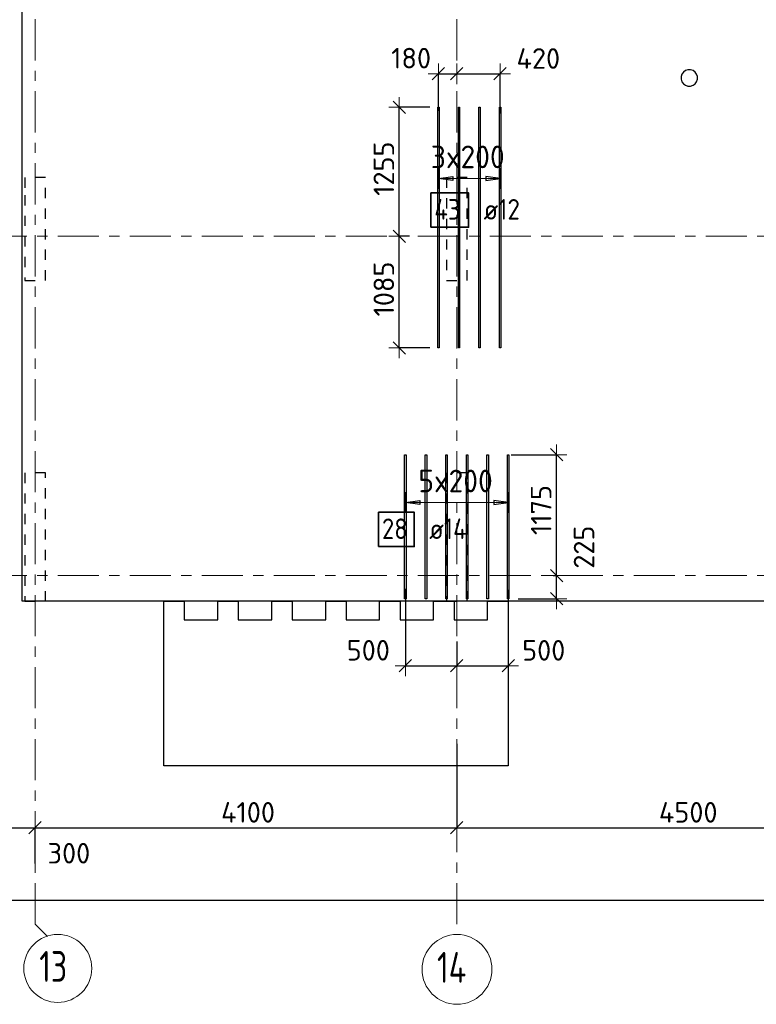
# Model space of a CAD drawing. Header units: metres. Extents: x -38 to 107, y -15 to 21.
# Tile 19 of 254: x 33 to 40, y -4 to 5. Entities that reach past the tile are written whole.
import ezdxf

# ---------------------------------------------------------------- set-up
doc = ezdxf.new("R2010")
doc.units = ezdxf.units.M
doc.header["$PDMODE"] = 65
for name, pattern in [('______11', [0.5, 0.4, -0.05, 0, -0.05]), ('______2', [0.0405, 0.03, -0.0105]), ('______5', [1.1, 0.8, -0.1, 0.1, -0.1])]:
    doc.linetypes.add(name, pattern=pattern)
for name, color, linetype, lineweight in [('XR$1$Осевая линия (1)', 7, '______5', 13), ('XR$1$Размерная линия (1)', 7, 'Continuous', 13), ('XR$5$Перекрытие (1)', 7, 'Continuous', 35), ('XR$5$Размерная линия (1)', 7, 'Continuous', 13)]:
    doc.layers.add(name, color=color, linetype=linetype, lineweight=lineweight)
for name, color, linetype, lineweight, true_color in [('XR$5$Арм.стержн.Доп. Арм верхн.зоны Х', 7, 'Continuous', 35, 0x8c8cff), ('XR$5$Арм.стержн.Доп. Арм. верхн.зоны У', 7, 'Continuous', 35, 0x739641), ('XR$7$Стена_ бетон несущ.', 7, 'Continuous', 70, 0xb4b496)]:
    doc.layers.add(name, color=color, linetype=linetype, lineweight=lineweight, true_color=true_color)
doc.styles.add('ISOCPEUR', font='txt')
doc.dimstyles.new('DIMSTYLE_3', dxfattribs={"dimtxt": 0.2, "dimasz": 0.2, "dimexe": 0, "dimexo": 0, "dimgap": 0.1, "dimtad": 2, "dimdec": 0, "dimlfac": 1000, "dimrnd": 5, "dimzin": 12, "dimdsep": 46, "dimtxsty": 'ISOCPEUR', "dimblk1": 'ALL_ML_STRICH', "dimblk2": 'ALL_ML_STRICH', "dimsah": 1, "dimcen": 0, "dimclrd": 7, "dimclre": 256, "dimclrt": 7, "dimadec": 0, "dimazin": 0, "dimtfac": 1, "dimtdec": 0, "dimtix": 1, "dimtmove": 2, "dimatfit": 3, "dimfxl": 0, "dimtzin": 0, "dimlwd": 0, "dimlwe": -3, "dimarcsym": 0})
doc.dimstyles.new('DIMSTYLE_36', dxfattribs={"dimtxt": 0.2, "dimasz": 0.2, "dimexe": 0, "dimexo": 0, "dimgap": 0.1, "dimtad": 0, "dimdec": 0, "dimlfac": 1000, "dimrnd": 5, "dimzin": 12, "dimdsep": 46, "dimtxsty": 'ISOCPEUR', "dimblk1": 'ALL_ML_STRICH', "dimblk2": 'ALL_ML_STRICH', "dimsah": 1, "dimcen": 0, "dimclrd": 7, "dimclre": 256, "dimclrt": 7, "dimadec": 0, "dimazin": 0, "dimtfac": 1, "dimtdec": 0, "dimtix": 1, "dimtmove": 2, "dimatfit": 3, "dimfxl": 0, "dimtvp": 1.2, "dimtzin": 0, "dimlwd": 0, "dimlwe": -3, "dimarcsym": 0})
doc.dimstyles.new('DIMSTYLE_37', dxfattribs={"dimtxt": 0.2, "dimasz": 0.2, "dimexe": 0, "dimexo": 0, "dimgap": 0.1, "dimtad": 2, "dimdec": 0, "dimlfac": 1000, "dimrnd": 5, "dimzin": 12, "dimdsep": 46, "dimtxsty": 'ISOCPEUR', "dimblk1": 'ALL_ML_STRICH', "dimblk2": 'ALL_ML_STRICH', "dimsah": 1, "dimcen": 0, "dimclrd": 7, "dimclre": 256, "dimclrt": 7, "dimadec": 0, "dimazin": 0, "dimtfac": 1, "dimtdec": 0, "dimtix": 1, "dimtmove": 2, "dimatfit": 3, "dimfxl": 0, "dimtvp": 1.2, "dimtzin": 0, "dimlwd": 0, "dimlwe": -3, "dimarcsym": 0})
doc.dimstyles.new('DIMSTYLE_4', dxfattribs={"dimtxt": 0.2, "dimasz": 0.2, "dimexe": 0, "dimexo": 0, "dimgap": 0.1, "dimtad": 0, "dimdec": 0, "dimlfac": 1000, "dimrnd": 5, "dimzin": 12, "dimdsep": 46, "dimtxsty": 'ISOCPEUR', "dimblk1": 'ALL_ML_STRICH', "dimblk2": 'ALL_ML_STRICH', "dimsah": 1, "dimcen": 0, "dimclrd": 7, "dimclre": 256, "dimclrt": 7, "dimadec": 0, "dimazin": 0, "dimtfac": 1, "dimtdec": 0, "dimtix": 1, "dimtmove": 2, "dimatfit": 3, "dimfxl": 0, "dimtvp": 1.2, "dimtzin": 0, "dimlwd": 0, "dimlwe": -3, "dimarcsym": 0})

# ---------------------------------------------------------------- blocks, each defined once
blk = doc.blocks.new('ALL_ML_STRICH')
at = {"color": 0, "linetype": 'ByBlock', "lineweight": -2}
for p, q in [((0, -0.5), (0, 0.5)), ((-1, 0), (0.5, 0)), ((-0.3, -0.3), (0.3, 0.3))]:
    blk.add_line(p, q, dxfattribs=at)
blk = doc.blocks.new('*D11')
at = {"layer": 'DEFPOINTS', "color": 7, "linetype": 'Continuous', "lineweight": 13, "transparency": 33554687}
for p in [(0.5, -3.1033), (0.5, -3.1563), (61.6, -3.1401)]:
    blk.add_point(p, dxfattribs=at)
at = {"layer": 'XR$1$Размерная линия (1)', "color": 9, "linetype": 'Continuous', "lineweight": -2, "true_color": 0xc7c7c7, "transparency": 33554687}
for p, q in [((0.5, -3.1233), (0.5, -3.1563)), ((61.6, -3.1563), (61.6, -3.1563))]:
    blk.add_line(p, q, dxfattribs=at)
at = {"layer": 'XR$1$Размерная линия (1)', "color": 7, "linetype": 'Continuous', "lineweight": -2, "transparency": 33554687}
blk.add_line((0.5, -3.1563), (61.6, -3.1563), dxfattribs=at)
at = {"layer": 'XR$1$Размерная линия (1)', "color": 7, "linetype": 'Continuous', "lineweight": 13, "transparency": 33554687, "xscale": 0.2, "yscale": 0.2, "zscale": 0.2, "rotation": 180}
blk.add_blockref('ALL_ML_STRICH', (0.5, -3.1563), dxfattribs=at)
at = {"layer": 'XR$1$Размерная линия (1)', "color": 7, "linetype": 'Continuous', "lineweight": 13, "transparency": 33554687, "xscale": 0.2, "yscale": 0.2, "zscale": 0.2}
blk.add_blockref('ALL_ML_STRICH', (61.6, -3.1563), dxfattribs=at)
at = {"layer": 'XR$1$Размерная линия (1)', "color": 7, "linetype": 'Continuous', "lineweight": 13, "transparency": 33554687, "insert": (31.1, -3.0063), "char_height": 0.2, "width": 1, "attachment_point": 5, "style": 'ISOCPEUR'}
blk.add_mtext('\\A1;{61100}', dxfattribs=at)
blk = doc.blocks.new('*D19')
at = {"layer": 'DEFPOINTS', "color": 7, "linetype": 'Continuous', "lineweight": 13, "transparency": 33554687}
for p in [(32.55, -2.452), (32.55, -2.8016), (32.85, -2.8182)]:
    blk.add_point(p, dxfattribs=at)
at = {"layer": 'XR$1$Размерная линия (1)', "color": 9, "linetype": 'Continuous', "lineweight": -2, "true_color": 0xc7c7c7, "transparency": 33554687}
for p, q in [((32.55, -2.7816), (32.55, -2.452)), ((32.85, -2.7982), (32.85, -2.452))]:
    blk.add_line(p, q, dxfattribs=at)
at = {"layer": 'XR$1$Размерная линия (1)', "color": 7, "linetype": 'Continuous', "lineweight": -2, "transparency": 33554687}
blk.add_line((32.55, -2.452), (32.85, -2.452), dxfattribs=at)
at = {"layer": 'XR$1$Размерная линия (1)', "color": 7, "linetype": 'Continuous', "lineweight": 13, "transparency": 33554687, "xscale": 0.2, "yscale": 0.2, "zscale": 0.2, "rotation": 180}
blk.add_blockref('ALL_ML_STRICH', (32.55, -2.452), dxfattribs=at)
at = {"layer": 'XR$1$Размерная линия (1)', "color": 7, "linetype": 'Continuous', "lineweight": 13, "transparency": 33554687, "xscale": 0.2, "yscale": 0.2, "zscale": 0.2}
blk.add_blockref('ALL_ML_STRICH', (32.85, -2.452), dxfattribs=at)
at = {"layer": 'XR$1$Размерная линия (1)', "color": 7, "linetype": 'Continuous', "lineweight": 13, "transparency": 33554687, "insert": (33.1784, -2.6996), "char_height": 0.2, "width": 0.6, "attachment_point": 5, "style": 'ISOCPEUR'}
blk.add_mtext('\\A1;{300}', dxfattribs=at)
blk = doc.blocks.new('*D20')
at = {"layer": 'DEFPOINTS', "color": 7, "linetype": 'Continuous', "lineweight": 13, "transparency": 33554687}
for p in [(36.95, -1.6172), (32.85, -2.452), (32.85, -2.8182)]:
    blk.add_point(p, dxfattribs=at)
at = {"layer": 'XR$1$Размерная линия (1)', "color": 9, "linetype": 'Continuous', "lineweight": -2, "true_color": 0xc7c7c7, "transparency": 33554687}
for p, q in [((36.95, -1.6372), (36.95, -2.452)), ((32.85, -2.7982), (32.85, -2.452))]:
    blk.add_line(p, q, dxfattribs=at)
at = {"layer": 'XR$1$Размерная линия (1)', "color": 7, "linetype": 'Continuous', "lineweight": -2, "transparency": 33554687}
blk.add_line((32.85, -2.452), (36.95, -2.452), dxfattribs=at)
at = {"layer": 'XR$1$Размерная линия (1)', "color": 7, "linetype": 'Continuous', "lineweight": 13, "transparency": 33554687, "xscale": 0.2, "yscale": 0.2, "zscale": 0.2, "rotation": 180}
blk.add_blockref('ALL_ML_STRICH', (32.85, -2.452), dxfattribs=at)
at = {"layer": 'XR$1$Размерная линия (1)', "color": 7, "linetype": 'Continuous', "lineweight": 13, "transparency": 33554687, "xscale": 0.2, "yscale": 0.2, "zscale": 0.2}
blk.add_blockref('ALL_ML_STRICH', (36.95, -2.452), dxfattribs=at)
at = {"layer": 'XR$1$Размерная линия (1)', "color": 7, "linetype": 'Continuous', "lineweight": 13, "transparency": 33554687, "insert": (34.92, -2.302), "char_height": 0.2, "width": 0.8, "attachment_point": 5, "style": 'ISOCPEUR'}
blk.add_mtext('\\A1;{4100}', dxfattribs=at)
blk = doc.blocks.new('*D21')
at = {"layer": 'DEFPOINTS', "color": 7, "linetype": 'Continuous', "lineweight": 13, "transparency": 33554687}
for p in [(36.95, -1.6172), (41.45, -1.5748), (36.95, -2.452)]:
    blk.add_point(p, dxfattribs=at)
at = {"layer": 'XR$1$Размерная линия (1)', "color": 9, "linetype": 'Continuous', "lineweight": -2, "true_color": 0xc7c7c7, "transparency": 33554687}
for p, q in [((41.45, -1.5948), (41.45, -2.452)), ((36.95, -1.6372), (36.95, -2.452))]:
    blk.add_line(p, q, dxfattribs=at)
at = {"layer": 'XR$1$Размерная линия (1)', "color": 7, "linetype": 'Continuous', "lineweight": -2, "transparency": 33554687}
blk.add_line((36.95, -2.452), (41.45, -2.452), dxfattribs=at)
at = {"layer": 'XR$1$Размерная линия (1)', "color": 7, "linetype": 'Continuous', "lineweight": 13, "transparency": 33554687, "xscale": 0.2, "yscale": 0.2, "zscale": 0.2, "rotation": 180}
blk.add_blockref('ALL_ML_STRICH', (36.95, -2.452), dxfattribs=at)
at = {"layer": 'XR$1$Размерная линия (1)', "color": 7, "linetype": 'Continuous', "lineweight": 13, "transparency": 33554687, "xscale": 0.2, "yscale": 0.2, "zscale": 0.2}
blk.add_blockref('ALL_ML_STRICH', (41.45, -2.452), dxfattribs=at)
at = {"layer": 'XR$1$Размерная линия (1)', "color": 7, "linetype": 'Continuous', "lineweight": 13, "transparency": 33554687, "insert": (39.2, -2.302), "char_height": 0.2, "width": 0.8, "attachment_point": 5, "style": 'ISOCPEUR'}
blk.add_mtext('\\A1;{4500}', dxfattribs=at)
blk = doc.blocks.new('*D702')
at = {"layer": 'DEFPOINTS', "color": 7, "linetype": 'Continuous', "lineweight": 13, "transparency": 33554687}
for p in [(36.45, -0.1083), (36.95, -0.6208), (36.45, -0.8764)]:
    blk.add_point(p, dxfattribs=at)
at = {"layer": 'XR$5$Размерная линия (1)', "color": 9, "linetype": 'Continuous', "lineweight": -2, "true_color": 0xc7c7c7, "transparency": 33554687}
for p, q in [((36.45, -0.1283), (36.45, -0.8764)), ((36.95, -0.6408), (36.95, -0.8764))]:
    blk.add_line(p, q, dxfattribs=at)
at = {"layer": 'XR$5$Размерная линия (1)', "color": 7, "linetype": 'Continuous', "lineweight": -2, "transparency": 33554687}
blk.add_line((36.45, -0.8764), (36.95, -0.8764), dxfattribs=at)
at = {"layer": 'XR$5$Размерная линия (1)', "color": 7, "linetype": 'Continuous', "lineweight": 13, "transparency": 33554687, "xscale": 0.2, "yscale": 0.2, "zscale": 0.2, "rotation": 180}
blk.add_blockref('ALL_ML_STRICH', (36.45, -0.8764), dxfattribs=at)
at = {"layer": 'XR$5$Размерная линия (1)', "color": 7, "linetype": 'Continuous', "lineweight": 13, "transparency": 33554687, "xscale": 0.2, "yscale": 0.2, "zscale": 0.2}
blk.add_blockref('ALL_ML_STRICH', (36.95, -0.8764), dxfattribs=at)
at = {"layer": 'XR$5$Размерная линия (1)', "color": 7, "linetype": 'Continuous', "lineweight": 13, "transparency": 33554687, "insert": (36.0895, -0.726), "char_height": 0.2, "width": 0.6, "attachment_point": 5, "style": 'ISOCPEUR'}
blk.add_mtext('\\A1;{500}', dxfattribs=at)
blk = doc.blocks.new('*D703')
at = {"layer": 'DEFPOINTS', "color": 7, "linetype": 'Continuous', "lineweight": 13, "transparency": 33554687}
for p in [(37.45, -0.119), (36.95, -0.6208), (36.95, -0.8764)]:
    blk.add_point(p, dxfattribs=at)
at = {"layer": 'XR$5$Размерная линия (1)', "color": 9, "linetype": 'Continuous', "lineweight": -2, "true_color": 0xc7c7c7, "transparency": 33554687}
for p, q in [((37.45, -0.139), (37.45, -0.8764)), ((36.95, -0.6408), (36.95, -0.8764))]:
    blk.add_line(p, q, dxfattribs=at)
at = {"layer": 'XR$5$Размерная линия (1)', "color": 7, "linetype": 'Continuous', "lineweight": -2, "transparency": 33554687}
blk.add_line((36.95, -0.8764), (37.45, -0.8764), dxfattribs=at)
at = {"layer": 'XR$5$Размерная линия (1)', "color": 7, "linetype": 'Continuous', "lineweight": 13, "transparency": 33554687, "xscale": 0.2, "yscale": 0.2, "zscale": 0.2, "rotation": 180}
blk.add_blockref('ALL_ML_STRICH', (36.95, -0.8764), dxfattribs=at)
at = {"layer": 'XR$5$Размерная линия (1)', "color": 7, "linetype": 'Continuous', "lineweight": 13, "transparency": 33554687, "xscale": 0.2, "yscale": 0.2, "zscale": 0.2}
blk.add_blockref('ALL_ML_STRICH', (37.45, -0.8764), dxfattribs=at)
at = {"layer": 'XR$5$Размерная линия (1)', "color": 7, "linetype": 'Continuous', "lineweight": 13, "transparency": 33554687, "insert": (37.795, -0.7267), "char_height": 0.2, "width": 0.6, "attachment_point": 5, "style": 'ISOCPEUR'}
blk.add_mtext('\\A1;{500}', dxfattribs=at)
blk = doc.blocks.new('*D704')
at = {"layer": 'DEFPOINTS', "color": 7, "linetype": 'Continuous', "lineweight": 13, "transparency": 33554687}
for p in [(37.8655, 0), (37.5254, -0.2248), (37.9201, -0.2248)]:
    blk.add_point(p, dxfattribs=at)
at = {"layer": 'XR$5$Размерная линия (1)', "color": 9, "linetype": 'Continuous', "lineweight": -2, "true_color": 0xc7c7c7, "transparency": 33554687}
for p, q in [((37.8855, 0), (37.9201, 0)), ((37.5454, -0.2248), (37.9201, -0.2248))]:
    blk.add_line(p, q, dxfattribs=at)
at = {"layer": 'XR$5$Размерная линия (1)', "color": 7, "linetype": 'Continuous', "lineweight": -2, "transparency": 33554687}
blk.add_line((37.9201, -0.2248), (37.9201, 0), dxfattribs=at)
at = {"layer": 'XR$5$Размерная линия (1)', "color": 7, "linetype": 'Continuous', "lineweight": 13, "transparency": 33554687, "xscale": 0.2, "yscale": 0.2, "zscale": 0.2}
for p, rotation in [((37.9201, 0), 90), ((37.9201, -0.2248), 270)]:
    blk.add_blockref('ALL_ML_STRICH', p, dxfattribs=dict(at, rotation=rotation))
at = {"layer": 'XR$5$Размерная линия (1)', "color": 7, "linetype": 'Continuous', "lineweight": 13, "transparency": 33554687, "insert": (38.1873, 0.2766), "char_height": 0.2, "width": 0.6, "attachment_point": 5, "rotation": 90, "style": 'ISOCPEUR'}
blk.add_mtext('\\A1;{225}', dxfattribs=at)
blk = doc.blocks.new('*D705')
at = {"layer": 'DEFPOINTS', "color": 7, "linetype": 'Continuous', "lineweight": 13, "transparency": 33554687}
for p in [(37.458, 1.1752), (37.8655, 0), (37.9201, 0)]:
    blk.add_point(p, dxfattribs=at)
at = {"layer": 'XR$5$Размерная линия (1)', "color": 9, "linetype": 'Continuous', "lineweight": -2, "true_color": 0xc7c7c7, "transparency": 33554687}
for p, q in [((37.478, 1.1752), (37.9201, 1.1752)), ((37.8855, 0), (37.9201, 0))]:
    blk.add_line(p, q, dxfattribs=at)
at = {"layer": 'XR$5$Размерная линия (1)', "color": 7, "linetype": 'Continuous', "lineweight": -2, "transparency": 33554687}
blk.add_line((37.9201, 0), (37.9201, 1.1752), dxfattribs=at)
at = {"layer": 'XR$5$Размерная линия (1)', "color": 7, "linetype": 'Continuous', "lineweight": 13, "transparency": 33554687, "xscale": 0.2, "yscale": 0.2, "zscale": 0.2}
for p, rotation in [((37.9201, 1.1752), 90), ((37.9201, 0), 270)]:
    blk.add_blockref('ALL_ML_STRICH', p, dxfattribs=dict(at, rotation=rotation))
at = {"layer": 'XR$5$Размерная линия (1)', "color": 7, "linetype": 'Continuous', "lineweight": 13, "transparency": 33554687, "insert": (37.7701, 0.6376), "char_height": 0.2, "width": 0.8, "attachment_point": 5, "rotation": 90, "style": 'ISOCPEUR'}
blk.add_mtext('\\A1;{1175}', dxfattribs=at)
blk = doc.blocks.new('*D706')
at = {"layer": 'DEFPOINTS', "color": 7, "linetype": 'Continuous', "lineweight": 13, "transparency": 33554687}
for p in [(36.509, 3.3), (36.3906, 2.2139), (36.7091, 2.2139)]:
    blk.add_point(p, dxfattribs=at)
at = {"layer": 'XR$5$Размерная линия (1)', "color": 9, "linetype": 'Continuous', "lineweight": -2, "true_color": 0xc7c7c7, "transparency": 33554687}
for p, q in [((36.489, 3.3), (36.3906, 3.3)), ((36.6891, 2.2139), (36.3906, 2.2139))]:
    blk.add_line(p, q, dxfattribs=at)
at = {"layer": 'XR$5$Размерная линия (1)', "color": 7, "linetype": 'Continuous', "lineweight": -2, "transparency": 33554687}
blk.add_line((36.3906, 2.2139), (36.3906, 3.3), dxfattribs=at)
at = {"layer": 'XR$5$Размерная линия (1)', "color": 7, "linetype": 'Continuous', "lineweight": 13, "transparency": 33554687, "xscale": 0.2, "yscale": 0.2, "zscale": 0.2}
for p, rotation in [((36.3906, 3.3), 90), ((36.3906, 2.2139), 270)]:
    blk.add_blockref('ALL_ML_STRICH', p, dxfattribs=dict(at, rotation=rotation))
at = {"layer": 'XR$5$Размерная линия (1)', "color": 7, "linetype": 'Continuous', "lineweight": 13, "transparency": 33554687, "insert": (36.2406, 2.787), "char_height": 0.2, "width": 0.8, "attachment_point": 5, "rotation": 90, "style": 'ISOCPEUR'}
blk.add_mtext('\\A1;{1085}', dxfattribs=at)
blk = doc.blocks.new('*D707')
at = {"layer": 'DEFPOINTS', "color": 7, "linetype": 'Continuous', "lineweight": 13, "transparency": 33554687}
for p in [(36.7091, 4.5539), (36.3906, 3.3), (36.509, 3.3)]:
    blk.add_point(p, dxfattribs=at)
at = {"layer": 'XR$5$Размерная линия (1)', "color": 9, "linetype": 'Continuous', "lineweight": -2, "true_color": 0xc7c7c7, "transparency": 33554687}
for p, q in [((36.6891, 4.5539), (36.3906, 4.5539)), ((36.489, 3.3), (36.3906, 3.3))]:
    blk.add_line(p, q, dxfattribs=at)
at = {"layer": 'XR$5$Размерная линия (1)', "color": 7, "linetype": 'Continuous', "lineweight": -2, "transparency": 33554687}
blk.add_line((36.3906, 3.3), (36.3906, 4.5539), dxfattribs=at)
at = {"layer": 'XR$5$Размерная линия (1)', "color": 7, "linetype": 'Continuous', "lineweight": 13, "transparency": 33554687, "xscale": 0.2, "yscale": 0.2, "zscale": 0.2}
for p, rotation in [((36.3906, 4.5539), 90), ((36.3906, 3.3), 270)]:
    blk.add_blockref('ALL_ML_STRICH', p, dxfattribs=dict(at, rotation=rotation))
at = {"layer": 'XR$5$Размерная линия (1)', "color": 7, "linetype": 'Continuous', "lineweight": 13, "transparency": 33554687, "insert": (36.2406, 3.957), "char_height": 0.2, "width": 0.8, "attachment_point": 5, "rotation": 90, "style": 'ISOCPEUR'}
blk.add_mtext('\\A1;{1255}', dxfattribs=at)
blk = doc.blocks.new('*D708')
at = {"layer": 'DEFPOINTS', "color": 7, "linetype": 'Continuous', "lineweight": 13, "transparency": 33554687}
for p in [(36.7711, 4.88), (36.95, 4.7319), (36.7711, 4.5005)]:
    blk.add_point(p, dxfattribs=at)
at = {"layer": 'XR$5$Размерная линия (1)', "color": 9, "linetype": 'Continuous', "lineweight": -2, "true_color": 0xc7c7c7, "transparency": 33554687}
for p, q in [((36.7711, 4.5205), (36.7711, 4.88)), ((36.95, 4.88), (36.95, 4.88))]:
    blk.add_line(p, q, dxfattribs=at)
at = {"layer": 'XR$5$Размерная линия (1)', "color": 7, "linetype": 'Continuous', "lineweight": -2, "transparency": 33554687}
blk.add_line((36.7711, 4.88), (36.95, 4.88), dxfattribs=at)
at = {"layer": 'XR$5$Размерная линия (1)', "color": 7, "linetype": 'Continuous', "lineweight": 13, "transparency": 33554687, "xscale": 0.2, "yscale": 0.2, "zscale": 0.2, "rotation": 180}
blk.add_blockref('ALL_ML_STRICH', (36.7711, 4.88), dxfattribs=at)
at = {"layer": 'XR$5$Размерная линия (1)', "color": 7, "linetype": 'Continuous', "lineweight": 13, "transparency": 33554687, "xscale": 0.2, "yscale": 0.2, "zscale": 0.2}
blk.add_blockref('ALL_ML_STRICH', (36.95, 4.88), dxfattribs=at)
at = {"layer": 'XR$5$Размерная линия (1)', "color": 7, "linetype": 'Continuous', "lineweight": 13, "transparency": 33554687, "insert": (36.5057, 5.0322), "char_height": 0.2, "width": 0.6, "attachment_point": 5, "style": 'ISOCPEUR'}
blk.add_mtext('\\A1;{180}', dxfattribs=at)
blk = doc.blocks.new('*D709')
at = {"layer": 'DEFPOINTS', "color": 7, "linetype": 'Continuous', "lineweight": 13, "transparency": 33554687}
for p in [(36.95, 4.88), (36.95, 4.7319), (37.3711, 4.4729)]:
    blk.add_point(p, dxfattribs=at)
at = {"layer": 'XR$5$Размерная линия (1)', "color": 9, "linetype": 'Continuous', "lineweight": -2, "true_color": 0xc7c7c7, "transparency": 33554687}
for p, q in [((36.95, 4.88), (36.95, 4.88)), ((37.3711, 4.4929), (37.3711, 4.88))]:
    blk.add_line(p, q, dxfattribs=at)
at = {"layer": 'XR$5$Размерная линия (1)', "color": 7, "linetype": 'Continuous', "lineweight": -2, "transparency": 33554687}
blk.add_line((36.95, 4.88), (37.3711, 4.88), dxfattribs=at)
at = {"layer": 'XR$5$Размерная линия (1)', "color": 7, "linetype": 'Continuous', "lineweight": 13, "transparency": 33554687, "xscale": 0.2, "yscale": 0.2, "zscale": 0.2, "rotation": 180}
blk.add_blockref('ALL_ML_STRICH', (36.95, 4.88), dxfattribs=at)
at = {"layer": 'XR$5$Размерная линия (1)', "color": 7, "linetype": 'Continuous', "lineweight": 13, "transparency": 33554687, "xscale": 0.2, "yscale": 0.2, "zscale": 0.2}
blk.add_blockref('ALL_ML_STRICH', (37.3711, 4.88), dxfattribs=at)
at = {"layer": 'XR$5$Размерная линия (1)', "color": 7, "linetype": 'Continuous', "lineweight": 13, "transparency": 33554687, "insert": (37.7425, 5.0289), "char_height": 0.2, "width": 0.6, "attachment_point": 5, "style": 'ISOCPEUR'}
blk.add_mtext('\\A1;{420}', dxfattribs=at)

msp = doc.modelspace()

# ---------------------------------------------------------------- linework, layer by layer
at = {"layer": 'XR$1$Осевая линия (1)', "color": 253, "linetype": '______11', "lineweight": 13, "true_color": 0xa0a0a0, "transparency": 33554687}
for p, q in [((32.85, -3.39), (32.85, 19.78)), ((36.95, -3.39), (36.95, 8.76)), ((-2.63, 3.3), (62.6, 3.3)), ((-2.63, 0), (62.6, 0)), ((32.85, -3.39), (32.9702, -3.5102))]:
    msp.add_line(p, q, dxfattribs=at)
at = {"layer": 'XR$1$Осевая линия (1)', "color": 7, "linetype": 'Continuous', "lineweight": 13, "transparency": 33554687}
for centre, radius in [((33.0704, -3.8199), 0.3304), ((36.9521, -3.8291), 0.3396)]:
    msp.add_circle(centre, radius, dxfattribs=at)
at = {"layer": 'XR$5$Арм.стержн.Доп. Арм верхн.зоны Х', "color": 253, "linetype": 'Continuous', "lineweight": -3, "true_color": 0xa0a0a0, "transparency": 33554687}
for p, q in [((36.7711, 3.8618), (36.7711, 3.9618)), ((37.3711, 3.8618), (37.3711, 3.9618)), ((36.7711, 3.8618), (36.7711, 3.7618)), ((37.3711, 3.8618), (37.3711, 3.7618))]:
    msp.add_line(p, q, dxfattribs=at)
at = {"layer": 'XR$5$Арм.стержн.Доп. Арм верхн.зоны Х', "color": 7, "linetype": 'Continuous', "lineweight": 25, "transparency": 33554687}
for p, q in [((36.7711, 3.8618), (36.9111, 3.8818)), ((36.9111, 3.8418), (36.7711, 3.8618)), ((36.9111, 3.8818), (36.9111, 3.8418)), ((37.3711, 3.8618), (37.2311, 3.8818)), ((37.2311, 3.8818), (37.2311, 3.8418)), ((37.2311, 3.8418), (37.3711, 3.8618))]:
    msp.add_line(p, q, dxfattribs=at)
at = {"layer": 'XR$5$Арм.стержн.Доп. Арм верхн.зоны Х', "color": 7, "linetype": 'Continuous', "lineweight": 13, "transparency": 33554687}
for p, q in [((36.7711, 3.8618), (36.7711, 3.8618)), ((36.7711, 3.8618), (37.3711, 3.8618)), ((37.3711, 3.8618), (37.3711, 3.8618))]:
    msp.add_line(p, q, dxfattribs=at)
at = {"layer": 'XR$5$Арм.стержн.Доп. Арм верхн.зоны Х', "color": 34, "linetype": 'Continuous', "lineweight": 25, "transparency": 33554687}
for points in [[(36.7651, 2.2139), (36.7651, 4.5539), (36.7771, 4.5539), (36.7771, 2.2139), (36.7651, 2.2139)], [(36.9651, 2.2139), (36.9651, 4.5539), (36.9771, 4.5539), (36.9771, 2.2139), (36.9651, 2.2139)], [(37.1651, 2.2139), (37.1651, 4.5539), (37.1771, 4.5539), (37.1771, 2.2139), (37.1651, 2.2139)], [(37.3651, 2.2139), (37.3651, 4.5539), (37.3771, 4.5539), (37.3771, 2.2139), (37.3651, 2.2139)]]:
    msp.add_lwpolyline(points, dxfattribs=at)
at = {"layer": 'XR$5$Арм.стержн.Доп. Арм верхн.зоны Х', "color": 7, "linetype": 'Continuous', "lineweight": 35, "transparency": 33554687}
msp.add_lwpolyline([(36.6978, 3.3884), (37.0645, 3.3884), (37.0645, 3.7218), (36.6978, 3.7218), (36.6978, 3.3884)], dxfattribs=at)
at = {"layer": 'XR$5$Арм.стержн.Доп. Арм. верхн.зоны У', "color": 253, "linetype": 'Continuous', "lineweight": -3, "true_color": 0xa0a0a0, "transparency": 33554687}
for p, q in [((36.45, 0.7105), (36.45, 0.8105)), ((37.45, 0.7105), (37.45, 0.8105)), ((36.45, 0.7105), (36.45, 0.6105)), ((37.45, 0.7105), (37.45, 0.6105))]:
    msp.add_line(p, q, dxfattribs=at)
at = {"layer": 'XR$5$Арм.стержн.Доп. Арм. верхн.зоны У', "color": 7, "linetype": 'Continuous', "lineweight": 25, "transparency": 33554687}
for p, q in [((36.45, 0.7105), (36.59, 0.7305)), ((36.59, 0.6905), (36.45, 0.7105)), ((36.59, 0.7305), (36.59, 0.6905)), ((37.45, 0.7105), (37.31, 0.7305)), ((37.31, 0.7305), (37.31, 0.6905)), ((37.31, 0.6905), (37.45, 0.7105))]:
    msp.add_line(p, q, dxfattribs=at)
at = {"layer": 'XR$5$Арм.стержн.Доп. Арм. верхн.зоны У', "color": 7, "linetype": 'Continuous', "lineweight": 13, "transparency": 33554687}
for p, q in [((36.45, 0.7105), (36.45, 0.7105)), ((36.45, 0.7105), (37.45, 0.7105)), ((37.45, 0.7105), (37.45, 0.7105))]:
    msp.add_line(p, q, dxfattribs=at)
at = {"layer": 'XR$5$Арм.стержн.Доп. Арм. верхн.зоны У', "color": 7, "linetype": 'Continuous', "lineweight": 25, "transparency": 33554687}
for points in [[(36.443, -0.2248), (36.443, 1.1752), (36.457, 1.1752), (36.457, -0.2248), (36.443, -0.2248)], [(36.643, -0.2248), (36.643, 1.1752), (36.657, 1.1752), (36.657, -0.2248), (36.643, -0.2248)], [(36.843, -0.2248), (36.843, 1.1752), (36.857, 1.1752), (36.857, -0.2248), (36.843, -0.2248)], [(37.043, -0.2248), (37.043, 1.1752), (37.057, 1.1752), (37.057, -0.2248), (37.043, -0.2248)], [(37.243, -0.2248), (37.243, 1.1752), (37.257, 1.1752), (37.257, -0.2248), (37.243, -0.2248)], [(37.443, -0.2248), (37.443, 1.1752), (37.457, 1.1752), (37.457, -0.2248), (37.443, -0.2248)]]:
    msp.add_lwpolyline(points, dxfattribs=at)
at = {"layer": 'XR$5$Арм.стержн.Доп. Арм. верхн.зоны У', "color": 7, "linetype": 'Continuous', "lineweight": 35, "transparency": 33554687}
msp.add_lwpolyline([(36.1893, 0.2823), (36.536, 0.2823), (36.536, 0.6156), (36.1893, 0.6156), (36.1893, 0.2823)], dxfattribs=at)
at = {"layer": 'XR$5$Перекрытие (1)', "color": 7, "linetype": 'Continuous', "lineweight": 25, "transparency": 33554687}
for p, q in [((32.725, -0.2498), (32.725, 16.4002)), ((39.153, 4.897), (39.1381, 4.8766)), ((39.1734, 4.9118), (39.153, 4.897)), ((39.1974, 4.9196), (39.1734, 4.9118)), ((39.2226, 4.9196), (39.1974, 4.9196)), ((39.2466, 4.9118), (39.2226, 4.9196)), ((39.267, 4.897), (39.2466, 4.9118)), ((39.2819, 4.8766), (39.267, 4.897)), ((39.1381, 4.8766), (39.1303, 4.8526)), ((39.1303, 4.8526), (39.1303, 4.8273)), ((39.1303, 4.8273), (39.1381, 4.8033)), ((39.1381, 4.8033), (39.153, 4.7829)), ((39.267, 4.7829), (39.2819, 4.8033)), ((39.2897, 4.8526), (39.2819, 4.8766)), ((39.2819, 4.8033), (39.2897, 4.8273)), ((39.2897, 4.8273), (39.2897, 4.8526)), ((39.153, 4.7829), (39.1734, 4.7681)), ((39.1734, 4.7681), (39.1974, 4.7603)), ((39.1974, 4.7603), (39.2226, 4.7603)), ((39.2226, 4.7603), (39.2466, 4.7681)), ((39.2466, 4.7681), (39.267, 4.7829)), ((61.85, -0.2498), (32.725, -0.2498)), ((34.1, -0.4299), (34.1, -0.2499)), ((34.1, -0.2499), (34.3, -0.2499)), ((34.3, -0.2499), (34.3, -0.4299)), ((34.625, -0.4299), (34.625, -0.2499)), ((34.625, -0.2499), (34.825, -0.2499)), ((34.825, -0.2499), (34.825, -0.4299)), ((35.15, -0.4299), (35.15, -0.2499)), ((35.15, -0.2499), (35.35, -0.2499)), ((35.35, -0.2499), (35.35, -0.4299)), ((35.675, -0.4299), (35.675, -0.2499)), ((35.675, -0.2499), (35.875, -0.2499)), ((35.875, -0.2499), (35.875, -0.4299)), ((36.2, -0.4299), (36.2, -0.2499)), ((36.2, -0.2499), (36.4, -0.2499)), ((36.4, -0.2499), (36.4, -0.4299)), ((36.725, -0.4299), (36.725, -0.2499)), ((36.725, -0.2499), (36.925, -0.2499)), ((36.925, -0.2499), (36.925, -0.4299)), ((37.25, -0.4299), (37.25, -0.2499)), ((37.25, -0.2499), (37.45, -0.2499)), ((37.45, -0.2499), (37.45, -0.4299)), ((34.1, -1.8498), (34.1, -0.4299)), ((34.3, -0.4298), (34.625, -0.4298)), ((34.825, -0.4298), (35.15, -0.4298)), ((35.35, -0.4298), (35.675, -0.4298)), ((35.875, -0.4298), (36.2, -0.4298)), ((36.4, -0.4298), (36.725, -0.4298)), ((36.925, -0.4298), (37.25, -0.4298)), ((37.45, -0.4299), (37.45, -1.8498)), ((37.45, -1.8498), (34.1, -1.8498))]:
    msp.add_line(p, q, dxfattribs=at)
at = {"layer": 'XR$7$Стена_ бетон несущ.', "color": 253, "linetype": '______2', "lineweight": -3, "true_color": 0xa0a0a0, "transparency": 33554687}
for p, q in [((32.95, 3.87), (32.75, 3.87)), ((32.75, 3.87), (32.75, 3.7)), ((32.95, 2.87), (32.95, 3.87)), ((37.05, 3.87), (36.85, 3.87)), ((36.85, 3.87), (36.85, 2.87)), ((37.05, 2.87), (37.05, 3.87)), ((32.75, 3.7), (32.75, 3.7)), ((32.75, 3.7), (32.75, 2.87)), ((32.75, 2.87), (32.95, 2.87)), ((36.85, 2.87), (37.05, 2.87)), ((32.95, 1), (32.75, 1)), ((32.75, 1), (32.75, -0.25)), ((32.95, -0.25), (32.95, 1)), ((37.05, 1), (36.85, 1)), ((36.85, 1), (36.85, 0)), ((37.05, 0), (37.05, 1)), ((36.85, 0), (36.85, -0.25)), ((37.05, -0.25), (37.05, 0)), ((32.75, -0.25), (32.95, -0.25)), ((36.85, -0.25), (37.05, -0.25))]:
    msp.add_line(p, q, dxfattribs=at)

# ---------------------------------------------------------------- texts
at = {"layer": 'XR$1$Осевая линия (1)', "color": 7, "linetype": 'Continuous', "lineweight": 13, "transparency": 33554687, "char_height": 0.3, "attachment_point": 7, "style": 'ISOCPEUR'}
for s, insert, width in [('\\W0.75;13', (32.8904, -3.9504), 0.472281), ('\\W0.76;14', (36.7571, -3.9596), 0.504562)]:
    msp.add_mtext(s, dxfattribs=dict(at, insert=insert, width=width))
at = {"layer": 'XR$5$Арм.стержн.Доп. Арм верхн.зоны Х', "color": 7, "linetype": 'Continuous', "lineweight": 13, "transparency": 33554687, "insert": (36.6971, 3.9618), "char_height": 0.22, "width": 0.873359, "attachment_point": 7, "style": 'ISOCPEUR'}
msp.add_mtext('\\W0.95;3x200', dxfattribs=at)
at = {"layer": 'XR$5$Арм.стержн.Доп. Арм верхн.зоны Х', "color": 7, "linetype": 'Continuous', "lineweight": 25, "transparency": 33554687, "char_height": 0.2, "attachment_point": 7, "style": 'ISOCPEUR'}
for s, insert, width in [('\\W0.88;43', (36.7311, 3.4618), 0.387995), ('\\W0.89; ø12 ', (37.0978, 3.4618), 0.749105)]:
    msp.add_mtext(s, dxfattribs=dict(at, insert=insert, width=width))
at = {"layer": 'XR$5$Арм.стержн.Доп. Арм. верхн.зоны У', "color": 7, "linetype": 'Continuous', "lineweight": 13, "transparency": 33554687, "insert": (36.576, 0.8105), "char_height": 0.22, "width": 0.873359, "attachment_point": 7, "style": 'ISOCPEUR'}
msp.add_mtext('\\W0.95;5x200', dxfattribs=at)
at = {"layer": 'XR$5$Арм.стержн.Доп. Арм. верхн.зоны У', "color": 7, "linetype": 'Continuous', "lineweight": 25, "transparency": 33554687, "char_height": 0.2, "attachment_point": 7, "style": 'ISOCPEUR'}
for s, insert, width in [('\\W0.87;28', (36.2226, 0.3556), 0.367208), ('\\W0.89; ø14 ', (36.5693, 0.3556), 0.769432)]:
    msp.add_mtext(s, dxfattribs=dict(at, insert=insert, width=width))

# ---------------------------------------------------------------- dimensions: what is measured, and where the dimension line sits
at = {"layer": 'XR$1$Размерная линия (1)', "color": 7, "linetype": 'Continuous', "lineweight": 13, "transparency": 33554687}
for base, p1, p2, dimstyle, picture, middle in [((36.95, -2.452), (32.85, -2.7982), (36.95, -1.6372), 'DIMSTYLE_3', '*D20', (34.92, -2.302)), ((41.45, -2.452), (36.95, -1.6372), (41.45, -1.5948), 'DIMSTYLE_3', '*D21', (39.2, -2.302)), ((32.85, -2.452), (32.55, -2.7816), (32.85, -2.7982), 'DIMSTYLE_4', '*D19', (33.1784, -2.6996)), ((61.6, -3.1563), (0.5, -3.1233), (61.6, -3.1563), 'DIMSTYLE_3', '*D11', (31.1, -3.0063))]:
    dim = msp.add_linear_dim(base=base, p1=p1, p2=p2, dimstyle=dimstyle, override={"dimpost": '<>', "dimclrd": 7, "dimclre": 9, "dimclrt": 7, "dimlwd": 0, "dimlwe": 65533}, dxfattribs=at)
    dim.commit()
    dim.dimension.update_dxf_attribs({"geometry": picture, "text_midpoint": middle, "dimtype": 160})
at = {"layer": 'XR$5$Размерная линия (1)', "color": 7, "linetype": 'Continuous', "lineweight": 13, "transparency": 33554687}
for base, p1, p2, picture, middle in [((36.95, 4.88), (36.7711, 4.5205), (36.95, 4.88), '*D708', (36.5057, 5.0322)), ((37.3711, 4.88), (36.95, 4.88), (37.3711, 4.4929), '*D709', (37.7425, 5.0289)), ((36.95, -0.8764), (36.45, -0.1283), (36.95, -0.6408), '*D702', (36.0895, -0.726)), ((37.45, -0.8764), (36.95, -0.6408), (37.45, -0.139), '*D703', (37.795, -0.7267))]:
    dim = msp.add_linear_dim(base=base, p1=p1, p2=p2, dimstyle='DIMSTYLE_37', override={"dimpost": '<>', "dimclrd": 7, "dimclre": 9, "dimclrt": 7, "dimlwd": 0, "dimlwe": 65533}, dxfattribs=at)
    dim.commit()
    dim.dimension.update_dxf_attribs({"geometry": picture, "text_midpoint": middle, "dimtype": 160})
for base, p1, p2, dimstyle, picture, middle in [((36.3906, 4.5539), (36.489, 3.3), (36.6891, 4.5539), 'DIMSTYLE_3', '*D707', (36.2406, 3.957)), ((36.3906, 3.3), (36.6891, 2.2139), (36.489, 3.3), 'DIMSTYLE_3', '*D706', (36.2406, 2.787)), ((37.9201, 1.1752), (37.8855, 0), (37.478, 1.1752), 'DIMSTYLE_3', '*D705', (37.7701, 0.6376)), ((37.9201, 0), (37.5454, -0.2248), (37.8855, 0), 'DIMSTYLE_36', '*D704', (38.1873, 0.2766))]:
    dim = msp.add_linear_dim(base=base, p1=p1, p2=p2, angle=90, dimstyle=dimstyle, override={"dimpost": '<>', "dimclrd": 7, "dimclre": 9, "dimclrt": 7, "dimlwd": 0, "dimlwe": 65533}, dxfattribs=at)
    dim.commit()
    dim.dimension.update_dxf_attribs({"geometry": picture, "text_midpoint": middle, "dimtype": 160})

doc.saveas('drawing.dxf')
